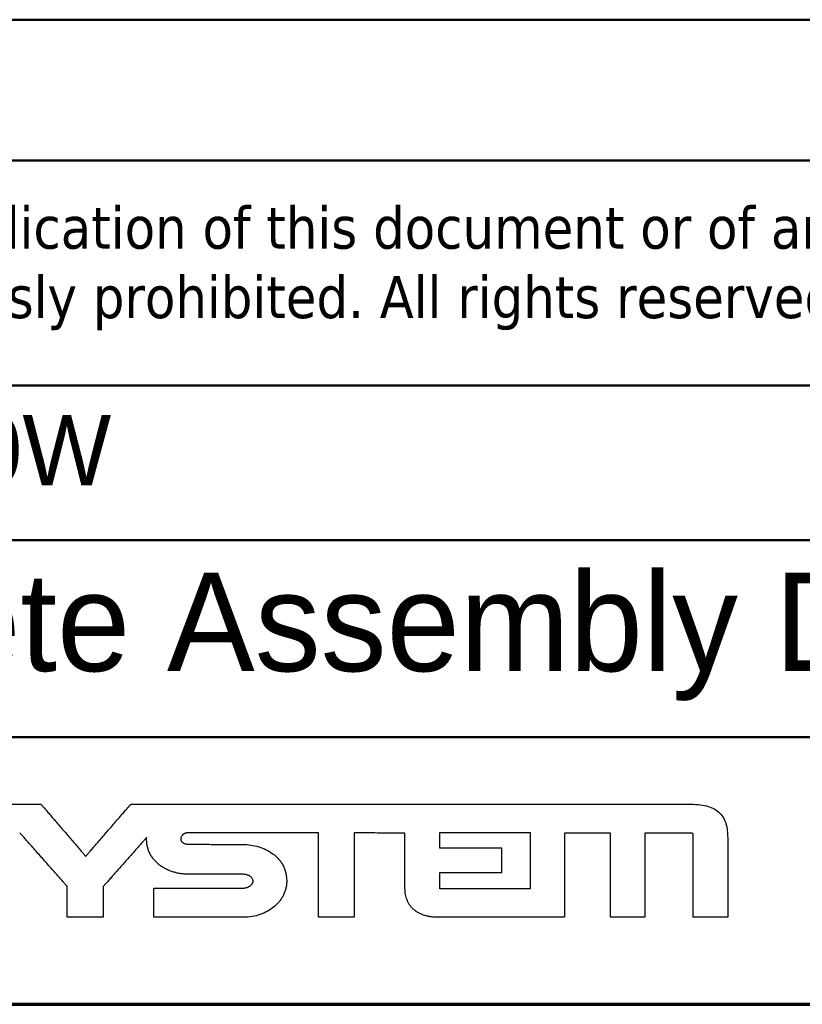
# Model space of a CAD drawing. Header units: millimetres. Extents: x -8 to 1688, y -8 to 1196.
# Tile 12 of 17: x 1272 to 1383, y 32 to 172. Entities that reach past the tile are written whole.
import ezdxf
from ezdxf.enums import TextEntityAlignment as Align

# ---------------------------------------------------------------- set-up
doc = ezdxf.new("R2010")
doc.units = ezdxf.units.MM
doc.header["$LTSCALE"] = 4
for name, color, linetype, lineweight in [('Bordo (ISO)', 7, 'Continuous', 70), ('Geometria schizzo (ISO)', 7, 'Continuous', 25), ('Titolo (ISO)', 7, 'Continuous', 50)]:
    doc.layers.add(name, color=color, linetype=linetype, lineweight=lineweight)
doc.styles.add('Stile testo106', font='tahoma.ttf')
doc.styles.add('Stile testo39', font='tahoma.ttf')
doc.styles.add('Stile testo96', font='txt')
doc.styles.add('Stile testo97', font='txt')
doc.styles.add('Testo nota (ISO)', font='tahoma.ttf')

# ---------------------------------------------------------------- blocks, each defined once
blk = doc.blocks.new('Bordi adel')
at = {"layer": 'Bordo (ISO)'}
blk.add_line((8, 8), (412, 8), dxfattribs=at)
blk = doc.blocks.new('Cartigli ADEL system')
at = {"layer": 'Geometria schizzo (ISO)'}
for p, q in [((143.432, 99.447), (143.432, 99.967)), ((143.474, 99.997), (146.641, 99.997)), ((146.641, 99.997), (146.641, 97.991)), ((145.644, 99.447), (143.432, 99.447)), ((145.644, 98.58), (145.644, 99.447)), ((143.433, 98.58), (145.644, 98.58)), ((146.641, 97.991), (143.548, 97.991))]:
    blk.add_line(p, q, dxfattribs=at)
for points, knots in [([(127.616, 101.004), (127.617, 101.004), (127.623, 101.004), (127.635, 101.004), (127.655, 101.004), (127.682, 101.004), (127.716, 101.004), (127.755, 101.004), (127.8, 101.004), (127.87, 101.004), (127.966, 101.004), (128.137, 101.004), (128.362, 101.004), (128.586, 101.004), (128.757, 101.004), (128.854, 101.004), (128.923, 101.004), (128.968, 101.004), (129.008, 101.004), (129.041, 101.004), (129.068, 101.004), (129.088, 101.004), (129.101, 101.004), (129.106, 101.004), (129.108, 101.004)], [-0.149167, -0.149167, -0.149167, -0.149167, -0.1487391, -0.1474918, -0.1454797, -0.1427575, -0.1393798, -0.1354011, -0.1308762, -0.1258597, -0.1145702, -0.1019697, -0.0745835, -0.0471974, -0.0345968, -0.0233074, -0.0182908, -0.0137659, -0.0097873, -0.0064095, -0.0036873, -0.0016752, -0.0004279, 0, 0, 0, 0]), ([(129.108, 101.004), (129.108, 101.004), (129.108, 101.004), (129.11, 101.004), (129.112, 101.004), (129.114, 101.004), (129.118, 101.004), (129.122, 101.004), (129.127, 101.004), (129.134, 101.004), (129.144, 101.004), (129.162, 101.004), (129.185, 101.004), (129.209, 101.004), (129.227, 101.004), (129.237, 101.004), (129.244, 101.004), (129.249, 101.004), (129.253, 101.004), (129.256, 101.004), (129.259, 101.004), (129.261, 101.004), (129.263, 101.004), (129.263, 101.004), (129.263, 101.004)], [-0.01558542, -0.01558542, -0.01558542, -0.01558542, -0.01554072, -0.01541039, -0.01520016, -0.01491574, -0.01456282, -0.01414712, -0.01367435, -0.0131502, -0.01197064, -0.0106541, -0.00779271, -0.00493133, -0.00361478, -0.00243522, -0.00191108, -0.0014383, -0.0010226, -0.00066969, -0.00038526, -0.00017503, -0.00004471, 0, 0, 0, 0]), ([(129.263, 101.004), (129.265, 101.002), (129.271, 100.995), (129.284, 100.98), (129.305, 100.955), (129.334, 100.922), (129.37, 100.88), (129.412, 100.831), (129.461, 100.775), (129.535, 100.689), (129.638, 100.569), (129.82, 100.357), (130.06, 100.078), (130.3, 99.799), (130.483, 99.587), (130.586, 99.467), (130.66, 99.381), (130.708, 99.325), (130.75, 99.276), (130.786, 99.234), (130.815, 99.201), (130.836, 99.176), (130.849, 99.161), (130.855, 99.154), (130.857, 99.152)], [-0.2443164, -0.2443164, -0.2443164, -0.2443164, -0.2436156, -0.2415726, -0.2382771, -0.2338185, -0.2282861, -0.2217696, -0.2143584, -0.206142, -0.1876512, -0.1670132, -0.1221582, -0.0773032, -0.0566652, -0.0381744, -0.029958, -0.0225468, -0.0160303, -0.010498, -0.0060393, -0.0027438, -0.0007009, 0, 0, 0, 0]), ([(130.857, 99.152), (130.859, 99.154), (130.865, 99.161), (130.878, 99.176), (130.899, 99.201), (130.928, 99.234), (130.964, 99.276), (131.007, 99.325), (131.055, 99.381), (131.13, 99.467), (131.233, 99.587), (131.417, 99.799), (131.658, 100.078), (131.899, 100.357), (132.083, 100.569), (132.186, 100.689), (132.261, 100.775), (132.309, 100.831), (132.352, 100.88), (132.388, 100.922), (132.417, 100.955), (132.439, 100.98), (132.452, 100.995), (132.458, 101.002), (132.459, 101.004)], [-0.2448854, -0.2448854, -0.2448854, -0.2448854, -0.2441829, -0.2421352, -0.238832, -0.2343629, -0.2288177, -0.2222861, -0.2148576, -0.206622, -0.1880882, -0.1674021, -0.1224427, -0.0774833, -0.0567971, -0.0382633, -0.0300278, -0.0225993, -0.0160676, -0.0105224, -0.0060534, -0.0027502, -0.0007025, 0, 0, 0, 0]), ([(132.459, 101.004), (132.464, 101.004), (132.482, 101.004), (132.523, 101.004), (132.588, 101.004), (132.677, 101.004), (132.788, 101.004), (132.918, 101.004), (133.066, 101.004), (133.295, 101.004), (133.612, 101.004), (134.174, 101.004), (134.913, 101.004), (135.651, 101.004), (136.214, 101.004), (136.531, 101.004), (136.759, 101.004), (136.907, 101.004), (137.038, 101.004), (137.148, 101.004), (137.237, 101.004), (137.303, 101.004), (137.343, 101.004), (137.361, 101.004), (137.366, 101.004)], [-0.4906746, -0.4906746, -0.4906746, -0.4906746, -0.4892671, -0.4851641, -0.4785455, -0.469591, -0.4584801, -0.4453927, -0.4305083, -0.4140067, -0.3768707, -0.3354221, -0.2453373, -0.1552525, -0.1138039, -0.0766679, -0.0601663, -0.045282, -0.0321945, -0.0210837, -0.0121291, -0.0055105, -0.0014076, 0, 0, 0, 0]), ([(137.366, 101.004), (137.38, 101.004), (137.436, 101.004), (137.56, 101.004), (137.76, 101.004), (138.032, 101.004), (138.369, 101.004), (138.935, 101.004), (139.765, 101.004), (140.885, 101.004), (142.601, 101.004), (144.857, 101.004), (147.112, 101.004), (148.829, 101.004), (149.948, 101.004), (150.778, 101.004), (151.344, 101.004), (151.681, 101.004), (151.953, 101.004), (152.153, 101.004), (152.277, 101.004), (152.449, 101.004), (152.678, 100.994), (152.971, 100.935), (153.208, 100.836), (153.392, 100.695), (153.524, 100.517), (153.644, 100.225), (153.655, 99.982), (153.663, 99.813)], [-1.703172, -1.703172, -1.703172, -1.703172, -1.698874, -1.686347, -1.66614, -1.6388, -1.604877, -1.564919, -1.469093, -1.355711, -1.229162, -0.954119, -0.679077, -0.552528, -0.439146, -0.34332, -0.303362, -0.269439, -0.242099, -0.221891, -0.209364, -0.205067, -0.170133, -0.140863, -0.115917, -0.093655, -0.07228, -0.050187, 0, 0, 0, 0]), ([(130.197, 98.084), (130.195, 98.086), (130.189, 98.093), (130.175, 98.109), (130.153, 98.135), (130.122, 98.169), (130.084, 98.212), (130.039, 98.263), (129.988, 98.32), (129.91, 98.409), (129.801, 98.532), (129.608, 98.751), (129.354, 99.038), (129.1, 99.325), (128.907, 99.544), (128.798, 99.667), (128.719, 99.756), (128.668, 99.813), (128.624, 99.864), (128.586, 99.907), (128.555, 99.942), (128.533, 99.967), (128.519, 99.983), (128.512, 99.99), (128.511, 99.992)], [-0.2545855, -0.2545855, -0.2545855, -0.2545855, -0.2538552, -0.2517264, -0.2482924, -0.2436463, -0.2378815, -0.2310911, -0.2233683, -0.2148065, -0.1955386, -0.1740331, -0.1272928, -0.0805524, -0.0590469, -0.039779, -0.0312172, -0.0234945, -0.0167041, -0.0109392, -0.0062932, -0.0028591, -0.0007303, 0, 0, 0, 0]), ([(133.017, 99.819), (133.015, 99.817), (133.009, 99.811), (132.997, 99.797), (132.976, 99.773), (132.948, 99.742), (132.913, 99.702), (132.872, 99.656), (132.825, 99.603), (132.754, 99.522), (132.654, 99.409), (132.477, 99.209), (132.244, 98.947), (132.012, 98.684), (131.835, 98.484), (131.735, 98.371), (131.663, 98.29), (131.616, 98.237), (131.575, 98.191), (131.54, 98.152), (131.512, 98.12), (131.492, 98.097), (131.479, 98.082), (131.473, 98.076), (131.472, 98.074)], [-0.2330608, -0.2330608, -0.2330608, -0.2330608, -0.2323923, -0.2304435, -0.2272998, -0.2230465, -0.2177691, -0.2115528, -0.204483, -0.1966451, -0.1790062, -0.1593189, -0.1165304, -0.0737419, -0.0540546, -0.0364158, -0.0285778, -0.0215081, -0.0152918, -0.0100143, -0.0057611, -0.0026174, -0.0006686, 0, 0, 0, 0]), ([(133.016, 99.78), (133.016, 99.781), (133.016, 99.781), (133.016, 99.781), (133.016, 99.781), (133.016, 99.782), (133.016, 99.783), (133.016, 99.784), (133.016, 99.785), (133.016, 99.787), (133.016, 99.79), (133.016, 99.794), (133.016, 99.8), (133.016, 99.806), (133.016, 99.81), (133.016, 99.813), (133.017, 99.814), (133.017, 99.815), (133.017, 99.817), (133.017, 99.817), (133.017, 99.818), (133.017, 99.819), (133.017, 99.819), (133.017, 99.819), (133.017, 99.819)], [-0.003863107, -0.003863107, -0.003863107, -0.003863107, -0.003852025, -0.003819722, -0.003767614, -0.003697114, -0.003609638, -0.0035066, -0.003389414, -0.003259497, -0.002967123, -0.002640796, -0.001931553, -0.001222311, -0.000895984, -0.00060361, -0.000473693, -0.000356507, -0.000253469, -0.000165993, -0.000095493, -0.000043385, -0.000011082, 0, 0, 0, 0]), ([(134.522, 98.513), (134.476, 98.514), (134.383, 98.516), (134.244, 98.532), (134.107, 98.557), (133.974, 98.592), (133.844, 98.637), (133.719, 98.692), (133.601, 98.757), (133.49, 98.831), (133.388, 98.916), (133.295, 99.011), (133.213, 99.115), (133.144, 99.229), (133.088, 99.353), (133.047, 99.487), (133.021, 99.631), (133.018, 99.73), (133.016, 99.78)], [-0.2198131, -0.2198131, -0.2198131, -0.2198131, -0.2058869, -0.1919501, -0.178044, -0.1642064, -0.1504692, -0.1368556, -0.123377, -0.1100293, -0.0967895, -0.0836122, -0.0704263, -0.0571334, -0.0436068, -0.0296942, -0.0152217, 0, 0, 0, 0]), ([(134.529, 99.992), (134.516, 99.992), (134.492, 99.991), (134.456, 99.987), (134.423, 99.98), (134.393, 99.97), (134.366, 99.959), (134.341, 99.946), (134.319, 99.931), (134.3, 99.915), (134.283, 99.898), (134.264, 99.875), (134.246, 99.844), (134.233, 99.807), (134.228, 99.772), (134.232, 99.74), (134.243, 99.71), (134.259, 99.684), (134.276, 99.664), (134.292, 99.649), (134.311, 99.635), (134.333, 99.622), (134.359, 99.61), (134.387, 99.6), (134.419, 99.591), (134.455, 99.585), (134.494, 99.581), (134.522, 99.58), (134.536, 99.58)], [-0.08103445, -0.08103445, -0.08103445, -0.08103445, -0.07720865, -0.07364449, -0.07031416, -0.06719126, -0.06425121, -0.06147176, -0.05883337, -0.05631954, -0.05391702, -0.05161583, -0.04729848, -0.04333923, -0.03974517, -0.03701043, -0.03379157, -0.03009523, -0.02804916, -0.02585522, -0.0234944, -0.0209436, -0.01817622, -0.01516282, -0.01187191, -0.00827049, -0.00432466, 0, 0, 0, 0]), ([(137.409, 99.986), (137.406, 99.986), (137.395, 99.986), (137.372, 99.986), (137.333, 99.986), (137.281, 99.986), (137.216, 99.987), (137.14, 99.987), (137.053, 99.987), (136.919, 99.987), (136.733, 99.988), (136.403, 99.988), (135.969, 99.989), (135.535, 99.99), (135.205, 99.99), (135.019, 99.991), (134.885, 99.991), (134.798, 99.991), (134.722, 99.991), (134.657, 99.992), (134.605, 99.992), (134.566, 99.992), (134.542, 99.992), (134.532, 99.992), (134.529, 99.992)], [-0.2880015, -0.2880015, -0.2880015, -0.2880015, -0.2871753, -0.2847671, -0.2808823, -0.2756264, -0.2691049, -0.2614232, -0.2526869, -0.2430013, -0.2212043, -0.196876, -0.1440007, -0.0911255, -0.0667972, -0.0450002, -0.0353146, -0.0265783, -0.0188966, -0.0123751, -0.0071192, -0.0032344, -0.0008262, 0, 0, 0, 0]), ([(139.123, 99.986), (139.121, 99.986), (139.115, 99.986), (139.101, 99.986), (139.078, 99.986), (139.047, 99.986), (139.008, 99.986), (138.962, 99.986), (138.911, 99.986), (138.831, 99.986), (138.72, 99.986), (138.524, 99.986), (138.266, 99.986), (138.008, 99.986), (137.811, 99.986), (137.701, 99.986), (137.621, 99.986), (137.569, 99.986), (137.524, 99.986), (137.485, 99.986), (137.454, 99.986), (137.431, 99.986), (137.417, 99.986), (137.411, 99.986), (137.409, 99.986)], [-0.171381, -0.171381, -0.171381, -0.171381, -0.1708894, -0.1694563, -0.1671446, -0.164017, -0.1601362, -0.1555651, -0.1503663, -0.1446027, -0.131632, -0.117155, -0.0856905, -0.054226, -0.039749, -0.0267783, -0.0210147, -0.0158159, -0.0112448, -0.007364, -0.0042364, -0.0019247, -0.0004916, 0, 0, 0, 0]), ([(139.123, 96.985), (139.123, 96.987), (139.123, 96.999), (139.123, 97.023), (139.123, 97.064), (139.123, 97.118), (139.123, 97.186), (139.123, 97.265), (139.123, 97.356), (139.123, 97.496), (139.123, 97.69), (139.123, 98.033), (139.123, 98.485), (139.123, 98.937), (139.123, 99.281), (139.123, 99.475), (139.123, 99.615), (139.123, 99.706), (139.123, 99.785), (139.123, 99.853), (139.123, 99.907), (139.123, 99.947), (139.123, 99.972), (139.123, 99.983), (139.123, 99.986)], [-0.3001661, -0.3001661, -0.3001661, -0.3001661, -0.299305, -0.2967951, -0.2927462, -0.2872683, -0.2804713, -0.2724652, -0.2633598, -0.2532651, -0.2305475, -0.2051916, -0.150083, -0.0949744, -0.0696186, -0.0469009, -0.0368063, -0.0277009, -0.0196947, -0.0128978, -0.0074199, -0.003371, -0.0008611, 0, 0, 0, 0]), ([(140.391, 99.986), (140.391, 99.983), (140.391, 99.972), (140.391, 99.947), (140.391, 99.907), (140.391, 99.853), (140.391, 99.785), (140.391, 99.706), (140.391, 99.615), (140.391, 99.475), (140.391, 99.281), (140.391, 98.937), (140.391, 98.485), (140.391, 98.033), (140.391, 97.69), (140.391, 97.496), (140.391, 97.356), (140.391, 97.265), (140.391, 97.186), (140.391, 97.118), (140.391, 97.064), (140.391, 97.023), (140.391, 96.999), (140.391, 96.987), (140.391, 96.985)], [-0.3001661, -0.3001661, -0.3001661, -0.3001661, -0.299305, -0.2967951, -0.2927462, -0.2872683, -0.2804713, -0.2724652, -0.2633598, -0.2532651, -0.2305475, -0.2051916, -0.150083, -0.0949744, -0.0696186, -0.0469009, -0.0368063, -0.0277009, -0.0196947, -0.0128978, -0.0074199, -0.003371, -0.0008611, 0, 0, 0, 0]), ([(142.198, 99.973), (142.197, 99.973), (142.19, 99.973), (142.175, 99.973), (142.151, 99.973), (142.118, 99.973), (142.077, 99.974), (142.029, 99.974), (141.975, 99.975), (141.891, 99.975), (141.774, 99.976), (141.567, 99.978), (141.295, 99.98), (141.022, 99.982), (140.815, 99.983), (140.698, 99.984), (140.614, 99.985), (140.56, 99.985), (140.512, 99.985), (140.471, 99.986), (140.438, 99.986), (140.414, 99.986), (140.399, 99.986), (140.392, 99.986), (140.391, 99.986)], [-0.180776, -0.180776, -0.180776, -0.180776, -0.1802574, -0.1787458, -0.1763074, -0.1730083, -0.1689148, -0.1640931, -0.1586093, -0.1525298, -0.138848, -0.1235773, -0.090388, -0.0571987, -0.041928, -0.0282463, -0.0221667, -0.0166829, -0.0118612, -0.0077677, -0.0044686, -0.0020302, -0.0005186, 0, 0, 0, 0]), ([(142.198, 98.016), (142.198, 98.018), (142.198, 98.025), (142.198, 98.041), (142.198, 98.067), (142.198, 98.103), (142.198, 98.147), (142.198, 98.199), (142.198, 98.258), (142.198, 98.349), (142.198, 98.475), (142.198, 98.7), (142.198, 98.994), (142.198, 99.289), (142.198, 99.513), (142.198, 99.64), (142.198, 99.731), (142.198, 99.79), (142.198, 99.842), (142.198, 99.886), (142.198, 99.921), (142.198, 99.948), (142.198, 99.964), (142.198, 99.971), (142.198, 99.973)], [-0.1957158, -0.1957158, -0.1957158, -0.1957158, -0.1951543, -0.1935178, -0.1908778, -0.1873061, -0.1828743, -0.1776541, -0.1717172, -0.1651352, -0.1503227, -0.1337901, -0.0978579, -0.0619257, -0.0453931, -0.0305806, -0.0239986, -0.0180617, -0.0128415, -0.0084097, -0.0048379, -0.002198, -0.0005614, 0, 0, 0, 0]), ([(143.432, 99.967), (143.432, 99.969), (143.432, 99.971), (143.433, 99.974), (143.433, 99.977), (143.433, 99.98), (143.433, 99.983), (143.433, 99.985), (143.434, 99.988), (143.434, 99.99), (143.434, 99.992), (143.435, 99.994), (143.435, 99.995), (143.435, 99.997), (143.435, 99.998), (143.436, 99.999), (143.436, 100), (143.436, 100.001), (143.436, 100.001)], [-0.003382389, -0.003382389, -0.003382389, -0.003382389, -0.003029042, -0.002696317, -0.002383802, -0.0020911, -0.001817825, -0.001563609, -0.001328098, -0.001110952, -0.00091185, -0.000730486, -0.000566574, -0.000419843, -0.000290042, -0.000176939, -0.000080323, 0, 0, 0, 0]), ([(143.436, 100.001), (143.437, 100.001), (143.437, 100.001), (143.438, 100.001), (143.439, 100.001), (143.44, 100.001), (143.441, 100.001), (143.443, 100), (143.445, 100), (143.446, 100), (143.449, 99.999), (143.451, 99.999), (143.454, 99.998), (143.457, 99.998), (143.461, 99.998), (143.464, 99.998), (143.467, 99.997), (143.469, 99.997), (143.471, 99.997), (143.473, 99.997), (143.474, 99.997)], [-0.003782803, -0.003782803, -0.003782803, -0.003782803, -0.003694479, -0.003603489, -0.003504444, -0.003393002, -0.003265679, -0.003119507, -0.002951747, -0.00275971, -0.002540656, -0.002291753, -0.002010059, -0.001692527, -0.001336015, -0.000937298, -0.000721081, -0.000493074, -0.000252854, 0, 0, 0, 0]), ([(147.861, 99.975), (147.861, 99.972), (147.861, 99.961), (147.861, 99.937), (147.861, 99.897), (147.861, 99.842), (147.861, 99.775), (147.861, 99.696), (147.861, 99.605), (147.861, 99.466), (147.861, 99.273), (147.861, 98.93), (147.861, 98.48), (147.861, 98.03), (147.861, 97.687), (147.861, 97.494), (147.861, 97.355), (147.861, 97.264), (147.861, 97.185), (147.861, 97.117), (147.861, 97.063), (147.861, 97.023), (147.861, 96.999), (147.861, 96.987), (147.861, 96.985)], [-0.2990696, -0.2990696, -0.2990696, -0.2990696, -0.2982117, -0.2957109, -0.2916768, -0.2862189, -0.2794468, -0.2714699, -0.2623978, -0.25234, -0.2297053, -0.2044421, -0.1495348, -0.0946275, -0.0693643, -0.0467296, -0.0366718, -0.0275997, -0.0196228, -0.0128506, -0.0073928, -0.0033587, -0.0008579, 0, 0, 0, 0]), ([(149.426, 99.975), (149.424, 99.975), (149.418, 99.975), (149.406, 99.975), (149.385, 99.975), (149.356, 99.975), (149.321, 99.975), (149.28, 99.975), (149.232, 99.975), (149.159, 99.975), (149.058, 99.975), (148.879, 99.975), (148.644, 99.975), (148.408, 99.975), (148.229, 99.975), (148.128, 99.975), (148.055, 99.975), (148.008, 99.975), (147.966, 99.975), (147.931, 99.975), (147.903, 99.975), (147.882, 99.975), (147.869, 99.975), (147.863, 99.975), (147.861, 99.975)], [-0.1564408, -0.1564408, -0.1564408, -0.1564408, -0.1559921, -0.1546839, -0.1525737, -0.1497188, -0.1461763, -0.1420037, -0.1372581, -0.131997, -0.120157, -0.106942, -0.0782204, -0.0494989, -0.0362839, -0.0244439, -0.0191827, -0.0144372, -0.0102645, -0.0067221, -0.0038671, -0.0017569, -0.0004488, 0, 0, 0, 0]), ([(149.494, 99.972), (149.491, 99.972), (149.487, 99.973), (149.48, 99.973), (149.472, 99.974), (149.464, 99.974), (149.455, 99.975), (149.446, 99.975), (149.436, 99.975), (149.429, 99.975), (149.426, 99.975)], [-0.006788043, -0.006788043, -0.006788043, -0.006788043, -0.00613124, -0.005422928, -0.004661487, -0.003845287, -0.00297269, -0.002042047, -0.001051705, 0, 0, 0, 0]), ([(149.494, 96.985), (149.494, 96.987), (149.494, 96.999), (149.494, 97.023), (149.494, 97.063), (149.494, 97.117), (149.494, 97.185), (149.494, 97.264), (149.494, 97.354), (149.494, 97.493), (149.494, 97.686), (149.494, 98.029), (149.494, 98.478), (149.494, 98.928), (149.494, 99.27), (149.494, 99.463), (149.494, 99.602), (149.494, 99.693), (149.494, 99.772), (149.494, 99.839), (149.494, 99.894), (149.494, 99.933), (149.494, 99.958), (149.494, 99.969), (149.494, 99.972)], [-0.2987537, -0.2987537, -0.2987537, -0.2987537, -0.2978967, -0.2953986, -0.2913688, -0.2859167, -0.2791517, -0.2711832, -0.2621207, -0.2520735, -0.2294627, -0.2042262, -0.1493769, -0.0945275, -0.069291, -0.0466803, -0.0366331, -0.0275705, -0.0196021, -0.0128371, -0.007385, -0.0033551, -0.000857, 0, 0, 0, 0]), ([(150.715, 99.975), (150.715, 99.972), (150.715, 99.961), (150.715, 99.937), (150.715, 99.897), (150.715, 99.842), (150.715, 99.775), (150.715, 99.696), (150.715, 99.605), (150.715, 99.466), (150.715, 99.273), (150.715, 98.93), (150.715, 98.48), (150.715, 98.03), (150.715, 97.687), (150.715, 97.494), (150.715, 97.355), (150.715, 97.264), (150.715, 97.185), (150.715, 97.117), (150.715, 97.063), (150.715, 97.023), (150.715, 96.999), (150.715, 96.987), (150.715, 96.985)], [-0.2990696, -0.2990696, -0.2990696, -0.2990696, -0.2982117, -0.2957109, -0.2916768, -0.2862189, -0.2794468, -0.2714699, -0.2623978, -0.25234, -0.2297053, -0.2044421, -0.1495348, -0.0946275, -0.0693643, -0.0467296, -0.0366718, -0.0275997, -0.0196228, -0.0128506, -0.0073928, -0.0033587, -0.0008579, 0, 0, 0, 0]), ([(152.3, 99.975), (152.298, 99.975), (152.292, 99.975), (152.279, 99.975), (152.258, 99.975), (152.229, 99.975), (152.193, 99.975), (152.151, 99.975), (152.104, 99.975), (152.03, 99.975), (151.927, 99.975), (151.746, 99.975), (151.507, 99.975), (151.269, 99.975), (151.087, 99.975), (150.985, 99.975), (150.911, 99.975), (150.863, 99.975), (150.821, 99.975), (150.785, 99.975), (150.757, 99.975), (150.735, 99.975), (150.722, 99.975), (150.716, 99.975), (150.715, 99.975)], [-0.1584759, -0.1584759, -0.1584759, -0.1584759, -0.1580213, -0.1566961, -0.1545585, -0.1516664, -0.1480778, -0.1438509, -0.1390436, -0.133714, -0.12172, -0.1083331, -0.0792379, -0.0501428, -0.0367559, -0.0247619, -0.0194323, -0.014625, -0.010398, -0.0068095, -0.0039174, -0.0017798, -0.0004546, 0, 0, 0, 0]), ([(152.425, 99.965), (152.421, 99.966), (152.414, 99.967), (152.405, 99.969), (152.397, 99.97), (152.39, 99.971), (152.383, 99.972), (152.375, 99.972), (152.368, 99.973), (152.359, 99.974), (152.35, 99.974), (152.341, 99.974), (152.331, 99.975), (152.321, 99.975), (152.311, 99.975), (152.303, 99.975), (152.3, 99.975)], [-0.01255916, -0.01255916, -0.01255916, -0.01255916, -0.011541, -0.01038275, -0.00974834, -0.00907563, -0.00836353, -0.00761093, -0.00681674, -0.00597984, -0.00509915, -0.00417356, -0.00320195, -0.00218323, -0.00111628, 0, 0, 0, 0]), ([(152.436, 99.912), (152.436, 99.914), (152.436, 99.916), (152.436, 99.92), (152.436, 99.923), (152.436, 99.926), (152.435, 99.929), (152.435, 99.932), (152.435, 99.935), (152.434, 99.938), (152.434, 99.942), (152.433, 99.946), (152.432, 99.949), (152.431, 99.952), (152.43, 99.955), (152.429, 99.957), (152.428, 99.959), (152.427, 99.961), (152.426, 99.962), (152.426, 99.963), (152.425, 99.964), (152.425, 99.965), (152.425, 99.965)], [-0.005468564, -0.005468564, -0.005468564, -0.005468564, -0.005091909, -0.004734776, -0.004396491, -0.00407638, -0.003773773, -0.003488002, -0.003218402, -0.002964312, -0.002500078, -0.002090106, -0.001729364, -0.001413, -0.001136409, -0.000895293, -0.000685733, -0.000504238, -0.000347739, -0.00021348, -0.000098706, 0, 0, 0, 0]), ([(152.436, 96.985), (152.436, 96.987), (152.436, 96.998), (152.436, 97.022), (152.436, 97.062), (152.436, 97.115), (152.436, 97.181), (152.436, 97.258), (152.436, 97.347), (152.436, 97.483), (152.436, 97.672), (152.436, 98.008), (152.436, 98.448), (152.436, 98.889), (152.436, 99.225), (152.436, 99.414), (152.436, 99.55), (152.436, 99.639), (152.436, 99.716), (152.436, 99.782), (152.436, 99.835), (152.436, 99.875), (152.436, 99.899), (152.436, 99.91), (152.436, 99.912)], [-0.292784, -0.292784, -0.292784, -0.292784, -0.2919441, -0.2894959, -0.2855466, -0.2802034, -0.2735736, -0.2657644, -0.2568829, -0.2470365, -0.2248775, -0.2001453, -0.146392, -0.0926387, -0.0679064, -0.0457475, -0.0359011, -0.0270196, -0.0192104, -0.0125806, -0.0072374, -0.0032881, -0.0008399, 0, 0, 0, 0]), ([(153.663, 99.813), (153.663, 99.811), (153.663, 99.8), (153.663, 99.777), (153.663, 99.739), (153.663, 99.688), (153.663, 99.624), (153.663, 99.549), (153.663, 99.463), (153.663, 99.332), (153.663, 99.149), (153.663, 98.825), (153.663, 98.399), (153.663, 97.973), (153.663, 97.649), (153.663, 97.466), (153.663, 97.335), (153.663, 97.249), (153.663, 97.174), (153.663, 97.11), (153.663, 97.059), (153.663, 97.021), (153.663, 96.998), (153.663, 96.987), (153.663, 96.985)], [-0.2828885, -0.2828885, -0.2828885, -0.2828885, -0.282077, -0.2797116, -0.2758958, -0.2707332, -0.2643274, -0.2567821, -0.2482009, -0.2386872, -0.2172772, -0.1933808, -0.1414443, -0.0895077, -0.0656114, -0.0442013, -0.0346877, -0.0261064, -0.0185611, -0.0121554, -0.0069928, -0.003177, -0.0008115, 0, 0, 0, 0]), ([(134.536, 99.58), (134.538, 99.58), (134.545, 99.58), (134.561, 99.58), (134.586, 99.58), (134.62, 99.58), (134.663, 99.58), (134.714, 99.58), (134.771, 99.579), (134.86, 99.579), (134.982, 99.579), (135.2, 99.578), (135.486, 99.577), (135.772, 99.577), (135.99, 99.576), (136.113, 99.576), (136.201, 99.575), (136.259, 99.575), (136.309, 99.575), (136.352, 99.575), (136.387, 99.575), (136.412, 99.575), (136.428, 99.575), (136.435, 99.575), (136.437, 99.575)], [-0.1900491, -0.1900491, -0.1900491, -0.1900491, -0.1895039, -0.1879148, -0.1853513, -0.1818829, -0.1775795, -0.1725104, -0.1667454, -0.1603539, -0.1459703, -0.1299164, -0.0950246, -0.0601327, -0.0440788, -0.0296952, -0.0233038, -0.0175387, -0.0124697, -0.0081662, -0.0046979, -0.0021343, -0.0005452, 0, 0, 0, 0]), ([(136.437, 99.575), (136.533, 99.571), (136.725, 99.562), (137.005, 99.497), (137.27, 99.394), (137.47, 99.273), (137.612, 99.156), (137.708, 99.058), (137.792, 98.951), (137.864, 98.833), (137.922, 98.706), (137.964, 98.568), (137.991, 98.422), (137.999, 98.274), (137.991, 98.131), (137.966, 97.998), (137.926, 97.871), (137.872, 97.751), (137.805, 97.637), (137.698, 97.495), (137.536, 97.337), (137.306, 97.185), (137.047, 97.072), (136.768, 96.999), (136.574, 96.989), (136.477, 96.985)], [-0.4472316, -0.4472316, -0.4472316, -0.4472316, -0.4183787, -0.3896457, -0.3613193, -0.3335526, -0.319847, -0.3062209, -0.2926063, -0.2789072, -0.2649983, -0.2507273, -0.2359182, -0.2203775, -0.2065527, -0.1930792, -0.1798203, -0.1666603, -0.1535062, -0.140287, -0.1135025, -0.0860636, -0.0579519, -0.0292391, 0, 0, 0, 0]), ([(136.429, 98.513), (136.428, 98.513), (136.42, 98.513), (136.405, 98.513), (136.379, 98.513), (136.345, 98.513), (136.302, 98.513), (136.251, 98.513), (136.193, 98.513), (136.105, 98.513), (135.981, 98.513), (135.763, 98.513), (135.476, 98.513), (135.189, 98.513), (134.97, 98.513), (134.847, 98.513), (134.758, 98.513), (134.7, 98.513), (134.65, 98.513), (134.607, 98.513), (134.572, 98.513), (134.547, 98.513), (134.531, 98.513), (134.524, 98.513), (134.522, 98.513)], [-0.1907252, -0.1907252, -0.1907252, -0.1907252, -0.190178, -0.1885832, -0.1860106, -0.1825299, -0.1782112, -0.1731241, -0.1673385, -0.1609244, -0.1464896, -0.1303785, -0.0953626, -0.0603466, -0.0442356, -0.0298008, -0.0233866, -0.0176011, -0.012514, -0.0081952, -0.0047146, -0.0021419, -0.0005471, 0, 0, 0, 0]), ([(136.416, 98.019), (136.432, 98.019), (136.463, 98.02), (136.508, 98.026), (136.549, 98.034), (136.588, 98.046), (136.623, 98.06), (136.655, 98.076), (136.683, 98.094), (136.709, 98.114), (136.731, 98.134), (136.751, 98.155), (136.767, 98.176), (136.78, 98.198), (136.79, 98.218), (136.798, 98.238), (136.802, 98.256), (136.804, 98.28), (136.799, 98.31), (136.784, 98.348), (136.763, 98.38), (136.74, 98.405), (136.72, 98.423), (136.696, 98.441), (136.669, 98.458), (136.638, 98.473), (136.603, 98.486), (136.565, 98.497), (136.524, 98.505), (136.478, 98.511), (136.446, 98.512), (136.429, 98.513)], [-0.09901195, -0.09901195, -0.09901195, -0.09901195, -0.09419976, -0.08968987, -0.08545172, -0.08145839, -0.07768698, -0.07411898, -0.07074044, -0.06754194, -0.06451843, -0.06166885, -0.05899563, -0.05650399, -0.05420101, -0.05209438, -0.05019051, -0.04849155, -0.04507472, -0.04102626, -0.03634351, -0.03375024, -0.03097861, -0.02801464, -0.02484066, -0.02143549, -0.01777473, -0.01383121, -0.00957542, -0.00497597, 0, 0, 0, 0]), ([(143.436, 98.001), (143.436, 98.001), (143.436, 98.003), (143.436, 98.008), (143.436, 98.016), (143.436, 98.026), (143.436, 98.039), (143.436, 98.055), (143.435, 98.072), (143.435, 98.099), (143.435, 98.137), (143.435, 98.203), (143.435, 98.29), (143.434, 98.377), (143.434, 98.444), (143.434, 98.481), (143.434, 98.508), (143.434, 98.526), (143.434, 98.541), (143.434, 98.554), (143.434, 98.564), (143.433, 98.572), (143.433, 98.577), (143.433, 98.579), (143.433, 98.58)], [-0.05792014, -0.05792014, -0.05792014, -0.05792014, -0.05775398, -0.05726967, -0.05648839, -0.05543138, -0.05411983, -0.05257497, -0.05081799, -0.04887011, -0.04448651, -0.03959384, -0.02896007, -0.01832629, -0.01343363, -0.00905002, -0.00710215, -0.00534517, -0.0038003, -0.00248876, -0.00143174, -0.00065047, -0.00016615, 0, 0, 0, 0]), ([(130.197, 96.985), (130.197, 96.986), (130.197, 96.99), (130.197, 96.999), (130.197, 97.013), (130.197, 97.033), (130.197, 97.058), (130.197, 97.087), (130.197, 97.121), (130.197, 97.172), (130.197, 97.243), (130.197, 97.369), (130.197, 97.534), (130.197, 97.7), (130.197, 97.826), (130.197, 97.897), (130.197, 97.948), (130.197, 97.982), (130.197, 98.011), (130.197, 98.036), (130.197, 98.055), (130.197, 98.07), (130.197, 98.079), (130.197, 98.083), (130.197, 98.084)], [-0.1099824, -0.1099824, -0.1099824, -0.1099824, -0.1096669, -0.1087472, -0.1072637, -0.1052566, -0.1027661, -0.0998326, -0.0964964, -0.0927976, -0.0844738, -0.0751833, -0.0549912, -0.0347991, -0.0255086, -0.0171847, -0.013486, -0.0101497, -0.0072163, -0.0047258, -0.0027187, -0.0012352, -0.0003155, 0, 0, 0, 0]), ([(131.472, 98.074), (131.472, 98.073), (131.472, 98.069), (131.472, 98.06), (131.472, 98.045), (131.472, 98.026), (131.472, 98.001), (131.472, 97.972), (131.472, 97.939), (131.472, 97.889), (131.472, 97.818), (131.472, 97.693), (131.472, 97.529), (131.472, 97.365), (131.472, 97.24), (131.472, 97.17), (131.472, 97.119), (131.472, 97.086), (131.472, 97.058), (131.472, 97.033), (131.472, 97.013), (131.472, 96.999), (131.472, 96.99), (131.472, 96.986), (131.472, 96.985)], [-0.1089581, -0.1089581, -0.1089581, -0.1089581, -0.1086455, -0.1077344, -0.1062647, -0.1042763, -0.101809, -0.0989029, -0.0955977, -0.0919334, -0.083687, -0.0744831, -0.054479, -0.034475, -0.025271, -0.0170247, -0.0133604, -0.0100552, -0.007149, -0.0046818, -0.0026934, -0.0012237, -0.0003126, 0, 0, 0, 0]), ([(133.281, 96.985), (133.281, 96.986), (133.281, 96.989), (133.281, 96.998), (133.281, 97.012), (133.281, 97.031), (133.281, 97.054), (133.281, 97.081), (133.281, 97.113), (133.281, 97.161), (133.281, 97.227), (133.281, 97.346), (133.281, 97.502), (133.281, 97.657), (133.281, 97.776), (133.281, 97.843), (133.281, 97.891), (133.281, 97.922), (133.281, 97.95), (133.281, 97.973), (133.281, 97.992), (133.281, 98.005), (133.281, 98.014), (133.281, 98.018), (133.281, 98.019)], [-0.103426, -0.103426, -0.103426, -0.103426, -0.1031293, -0.1022645, -0.1008694, -0.0989819, -0.09664, -0.0938813, -0.090744, -0.0872657, -0.0794381, -0.0707014, -0.051713, -0.0327246, -0.023988, -0.0161603, -0.0126821, -0.0095447, -0.0067861, -0.0044441, -0.0025566, -0.0011615, -0.0002967, 0, 0, 0, 0]), ([(133.281, 98.019), (133.284, 98.019), (133.295, 98.019), (133.321, 98.019), (133.363, 98.019), (133.42, 98.019), (133.491, 98.019), (133.574, 98.019), (133.669, 98.019), (133.814, 98.019), (134.017, 98.019), (134.376, 98.019), (134.848, 98.019), (135.32, 98.019), (135.679, 98.019), (135.882, 98.019), (136.028, 98.019), (136.123, 98.019), (136.206, 98.019), (136.276, 98.019), (136.333, 98.019), (136.375, 98.019), (136.401, 98.019), (136.413, 98.019), (136.416, 98.019)], [-0.3135089, -0.3135089, -0.3135089, -0.3135089, -0.3126095, -0.309988, -0.3057592, -0.3000378, -0.2929387, -0.2845767, -0.2750665, -0.2645231, -0.2407956, -0.2143127, -0.1567544, -0.0991962, -0.0727132, -0.0489858, -0.0384423, -0.0289322, -0.0205702, -0.0134711, -0.0077497, -0.0035209, -0.0008993, 0, 0, 0, 0]), ([(143.372, 96.985), (143.325, 96.985), (143.233, 96.987), (143.1, 97.002), (142.976, 97.026), (142.861, 97.058), (142.755, 97.1), (142.658, 97.149), (142.57, 97.207), (142.492, 97.272), (142.422, 97.344), (142.362, 97.423), (142.312, 97.508), (142.27, 97.599), (142.238, 97.696), (142.215, 97.799), (142.201, 97.906), (142.199, 97.979), (142.198, 98.016)], [-0.1769311, -0.1769311, -0.1769311, -0.1769311, -0.162741, -0.1493888, -0.1367987, -0.1248882, -0.1135685, -0.1027448, -0.0923168, -0.0821808, -0.0722321, -0.0623672, -0.0524876, -0.0425018, -0.0323273, -0.0218918, -0.0111333, 0, 0, 0, 0]), ([(143.548, 97.991), (143.545, 97.991), (143.539, 97.991), (143.529, 97.992), (143.52, 97.992), (143.512, 97.992), (143.504, 97.992), (143.496, 97.993), (143.488, 97.993), (143.481, 97.994), (143.474, 97.995), (143.466, 97.996), (143.456, 97.997), (143.446, 97.999), (143.439, 98), (143.436, 98.001)], [-0.01131929, -0.01131929, -0.01131929, -0.01131929, -0.01034177, -0.00940369, -0.00850431, -0.00764289, -0.00681869, -0.00603098, -0.00527902, -0.00456207, -0.00387941, -0.00323031, -0.00202991, -0.00095506, 0, 0, 0, 0]), ([(131.472, 96.985), (131.47, 96.985), (131.466, 96.985), (131.455, 96.985), (131.438, 96.985), (131.415, 96.985), (131.386, 96.985), (131.352, 96.985), (131.314, 96.985), (131.255, 96.985), (131.172, 96.985), (131.026, 96.985), (130.834, 96.985), (130.642, 96.985), (130.496, 96.985), (130.414, 96.985), (130.355, 96.985), (130.316, 96.985), (130.282, 96.985), (130.254, 96.985), (130.23, 96.985), (130.213, 96.985), (130.203, 96.985), (130.198, 96.985), (130.197, 96.985)], [-0.127472, -0.127472, -0.127472, -0.127472, -0.1271063, -0.1260404, -0.124321, -0.1219947, -0.1191082, -0.1157082, -0.1118414, -0.1075545, -0.097907, -0.0871391, -0.063736, -0.0403329, -0.029565, -0.0199175, -0.0156306, -0.0117638, -0.0083638, -0.0054773, -0.003151, -0.0014316, -0.0003657, 0, 0, 0, 0]), ([(136.477, 96.985), (136.474, 96.985), (136.462, 96.985), (136.435, 96.985), (136.393, 96.985), (136.335, 96.985), (136.263, 96.985), (136.178, 96.985), (136.081, 96.985), (135.933, 96.985), (135.726, 96.985), (135.36, 96.985), (134.879, 96.985), (134.398, 96.985), (134.031, 96.985), (133.825, 96.985), (133.676, 96.985), (133.58, 96.985), (133.495, 96.985), (133.423, 96.985), (133.365, 96.985), (133.322, 96.985), (133.296, 96.985), (133.284, 96.985), (133.281, 96.985)], [-0.3196185, -0.3196185, -0.3196185, -0.3196185, -0.3187016, -0.3160291, -0.3117178, -0.3058849, -0.2986475, -0.2901225, -0.280427, -0.2696781, -0.2454882, -0.2184892, -0.1598093, -0.1011293, -0.0741303, -0.0499404, -0.0391915, -0.029496, -0.0209711, -0.0137336, -0.0079007, -0.0035895, -0.0009169, 0, 0, 0, 0]), ([(140.391, 96.985), (140.389, 96.985), (140.385, 96.985), (140.374, 96.985), (140.357, 96.985), (140.334, 96.985), (140.306, 96.985), (140.272, 96.985), (140.234, 96.985), (140.175, 96.985), (140.093, 96.985), (139.948, 96.985), (139.757, 96.985), (139.566, 96.985), (139.421, 96.985), (139.339, 96.985), (139.28, 96.985), (139.241, 96.985), (139.208, 96.985), (139.179, 96.985), (139.156, 96.985), (139.139, 96.985), (139.129, 96.985), (139.124, 96.985), (139.123, 96.985)], [-0.1267951, -0.1267951, -0.1267951, -0.1267951, -0.1264314, -0.1253712, -0.1236609, -0.1213469, -0.1184758, -0.1150938, -0.1112476, -0.1069834, -0.0973871, -0.0866764, -0.0633976, -0.0401188, -0.0294081, -0.0198117, -0.0155476, -0.0117013, -0.0083194, -0.0054482, -0.0031343, -0.001424, -0.0003637, 0, 0, 0, 0]), ([(146.641, 96.985), (146.638, 96.985), (146.626, 96.985), (146.599, 96.985), (146.555, 96.985), (146.496, 96.985), (146.422, 96.985), (146.335, 96.985), (146.237, 96.985), (146.084, 96.985), (145.873, 96.985), (145.499, 96.985), (145.006, 96.985), (144.514, 96.985), (144.14, 96.985), (143.929, 96.985), (143.776, 96.985), (143.678, 96.985), (143.591, 96.985), (143.517, 96.985), (143.458, 96.985), (143.414, 96.985), (143.387, 96.985), (143.375, 96.985), (143.372, 96.985)], [-0.3269013, -0.3269013, -0.3269013, -0.3269013, -0.3259636, -0.3232301, -0.3188206, -0.3128548, -0.3054524, -0.2967332, -0.2868168, -0.275823, -0.2510819, -0.2234677, -0.1634507, -0.1034336, -0.0758194, -0.0510783, -0.0400845, -0.0301681, -0.0214489, -0.0140465, -0.0080808, -0.0036713, -0.0009378, 0, 0, 0, 0]), ([(146.905, 96.985), (146.905, 96.985), (146.904, 96.985), (146.901, 96.985), (146.898, 96.985), (146.893, 96.985), (146.887, 96.985), (146.88, 96.985), (146.872, 96.985), (146.86, 96.985), (146.843, 96.985), (146.813, 96.985), (146.773, 96.985), (146.733, 96.985), (146.703, 96.985), (146.686, 96.985), (146.674, 96.985), (146.666, 96.985), (146.659, 96.985), (146.653, 96.985), (146.648, 96.985), (146.644, 96.985), (146.642, 96.985), (146.641, 96.985), (146.641, 96.985)], [-0.02638332, -0.02638332, -0.02638332, -0.02638332, -0.02630763, -0.02608702, -0.02573114, -0.02524966, -0.02465223, -0.02394853, -0.0231482, -0.02226092, -0.02026414, -0.01803547, -0.01319166, -0.00834785, -0.00611918, -0.00412239, -0.00323511, -0.00243479, -0.00173108, -0.00113366, -0.00065218, -0.0002963, -0.00007568, 0, 0, 0, 0]), ([(147.861, 96.985), (147.861, 96.985), (147.857, 96.985), (147.849, 96.985), (147.836, 96.985), (147.819, 96.985), (147.797, 96.985), (147.772, 96.985), (147.743, 96.985), (147.699, 96.985), (147.637, 96.985), (147.527, 96.985), (147.383, 96.985), (147.239, 96.985), (147.13, 96.985), (147.068, 96.985), (147.023, 96.985), (146.994, 96.985), (146.969, 96.985), (146.947, 96.985), (146.93, 96.985), (146.917, 96.985), (146.909, 96.985), (146.906, 96.985), (146.905, 96.985)], [-0.09566039, -0.09566039, -0.09566039, -0.09566039, -0.09538598, -0.09458608, -0.09329574, -0.09154999, -0.08938385, -0.08683236, -0.08393055, -0.08071346, -0.07347353, -0.06539285, -0.0478302, -0.03026755, -0.02218686, -0.01494694, -0.01172984, -0.00882803, -0.00627655, -0.00411041, -0.00236465, -0.00107431, -0.00027442, 0, 0, 0, 0]), ([(150.715, 96.985), (150.714, 96.985), (150.709, 96.985), (150.699, 96.985), (150.683, 96.985), (150.661, 96.985), (150.633, 96.985), (150.601, 96.985), (150.564, 96.985), (150.507, 96.985), (150.428, 96.985), (150.288, 96.985), (150.105, 96.985), (149.921, 96.985), (149.781, 96.985), (149.702, 96.985), (149.645, 96.985), (149.609, 96.985), (149.576, 96.985), (149.549, 96.985), (149.527, 96.985), (149.51, 96.985), (149.5, 96.985), (149.496, 96.985), (149.494, 96.985)], [-0.1220392, -0.1220392, -0.1220392, -0.1220392, -0.1216891, -0.1206686, -0.1190225, -0.1167953, -0.1140319, -0.1107768, -0.1070748, -0.1029706, -0.0937342, -0.0834252, -0.0610196, -0.038614, -0.028305, -0.0190686, -0.0149644, -0.0112624, -0.0080073, -0.0052439, -0.0030167, -0.0013706, -0.0003501, 0, 0, 0, 0]), ([(153.663, 96.985), (153.662, 96.985), (153.657, 96.985), (153.647, 96.985), (153.631, 96.985), (153.609, 96.985), (153.581, 96.985), (153.548, 96.985), (153.511, 96.985), (153.454, 96.985), (153.375, 96.985), (153.234, 96.985), (153.05, 96.985), (152.865, 96.985), (152.724, 96.985), (152.645, 96.985), (152.588, 96.985), (152.551, 96.985), (152.518, 96.985), (152.49, 96.985), (152.468, 96.985), (152.452, 96.985), (152.442, 96.985), (152.437, 96.985), (152.436, 96.985)], [-0.1227251, -0.1227251, -0.1227251, -0.1227251, -0.122373, -0.1213468, -0.1196914, -0.1174517, -0.1146727, -0.1113994, -0.1076766, -0.1035493, -0.094261, -0.0838941, -0.0613625, -0.038831, -0.0284641, -0.0191758, -0.0150485, -0.0113257, -0.0080523, -0.0052733, -0.0030337, -0.0013783, -0.0003521, 0, 0, 0, 0])]:
    blk.add_open_spline(points, degree=3, knots=knots, dxfattribs=at)
at = {"layer": 'Titolo (ISO)'}
for p, q in [((102.567, 128.891), (222.567, 128.891)), ((102.567, 128.891), (202.567, 128.891)), ((202.567, 123.891), (102.567, 123.891)), ((102.567, 123.891), (177.567, 123.891)), ((177.567, 115.891), (102.567, 115.891)), ((102.567, 115.891), (187.567, 115.891)), ((187.567, 110.391), (102.567, 110.391)), ((102.567, 110.391), (187.567, 110.391)), ((187.567, 103.391), (102.567, 103.391)), ((222.567, 93.891), (102.567, 93.891))]:
    blk.add_line(p, q, dxfattribs=at)
at = {"layer": 'Titolo (ISO)', "insert": (104.567, 122.253), "char_height": 1.5, "width": 72.265, "attachment_point": 1, "line_spacing_factor": 0.987884, "style": 'Testo nota (ISO)'}
blk.add_mtext('\\fTahoma|b0|i0;\\H1.5000;Any disclosure, use or duplication of this document or of any of the information contained herein is expressly prohibited. All rights reserved.', dxfattribs=at)
at = {"layer": 'Titolo (ISO)'}
for tag, height, style, p in [('Materiale', 2.5, 'Stile testo39', (124.567, 127.891)), ('Pagina', 1.5, 'Stile testo106', (209.567, 127.891)), ('Tolleranza', 1.5, 'Stile testo106', (190.067, 120.891)), ('Revisione', 1.5, 'Stile testo106', (188.567, 112.891)), ('N._Documento', 1.5, 'Stile testo106', (203.567, 107.391)), ('Disegnatore', 1.5, 'Stile testo106', (158.567, 99.891)), ('Verifica', 1.5, 'Stile testo106', (173.567, 99.891)), ('Approvazione', 1.5, 'Stile testo106', (188.567, 99.891)), ('File', 1.5, 'Stile testo106', (203.567, 99.891))]:
    blk.add_attdef(tag, text='', height=height, dxfattribs=dict(at, style=style)).set_placement(p, align=Align.TOP_LEFT)
for tag, p, height, style in [('Descrizione_001', (117.455, 112.341), 2.5, 'Stile testo96'), ('Data_001', (203.484, 111.324), 1.5, 'Stile testo106'), ('Titolo_001', (112.41, 105.734), 3.5, 'Stile testo97'), ('Scala_001', (188.339, 105.886), 1.5, 'Stile testo106')]:
    blk.add_attdef(tag, p, '', height=height, dxfattribs=dict(at, style=style))

msp = doc.modelspace()

# ---------------------------------------------------------------- block references
at = {"xscale": 4, "yscale": 4, "zscale": 4}
msp.add_blockref('Bordi adel', (0, 0), dxfattribs=at)
ref = msp.add_blockref('Cartigli ADEL system', (757.731, -343.565), dxfattribs=dict(xscale=4, yscale=4, zscale=4))
ref.add_attrib('Descrizione_001', 'CBI240W', (1227.55, 105.799), dxfattribs={"layer": 'Titolo (ISO)', "height": 10, "style": 'Stile testo96'})
ref.add_attrib('Titolo_001', 'Complete Assembly Design', (1207.37, 79.37), dxfattribs={"layer": 'Titolo (ISO)', "height": 14, "style": 'Stile testo97'})

doc.saveas('drawing.dxf')
